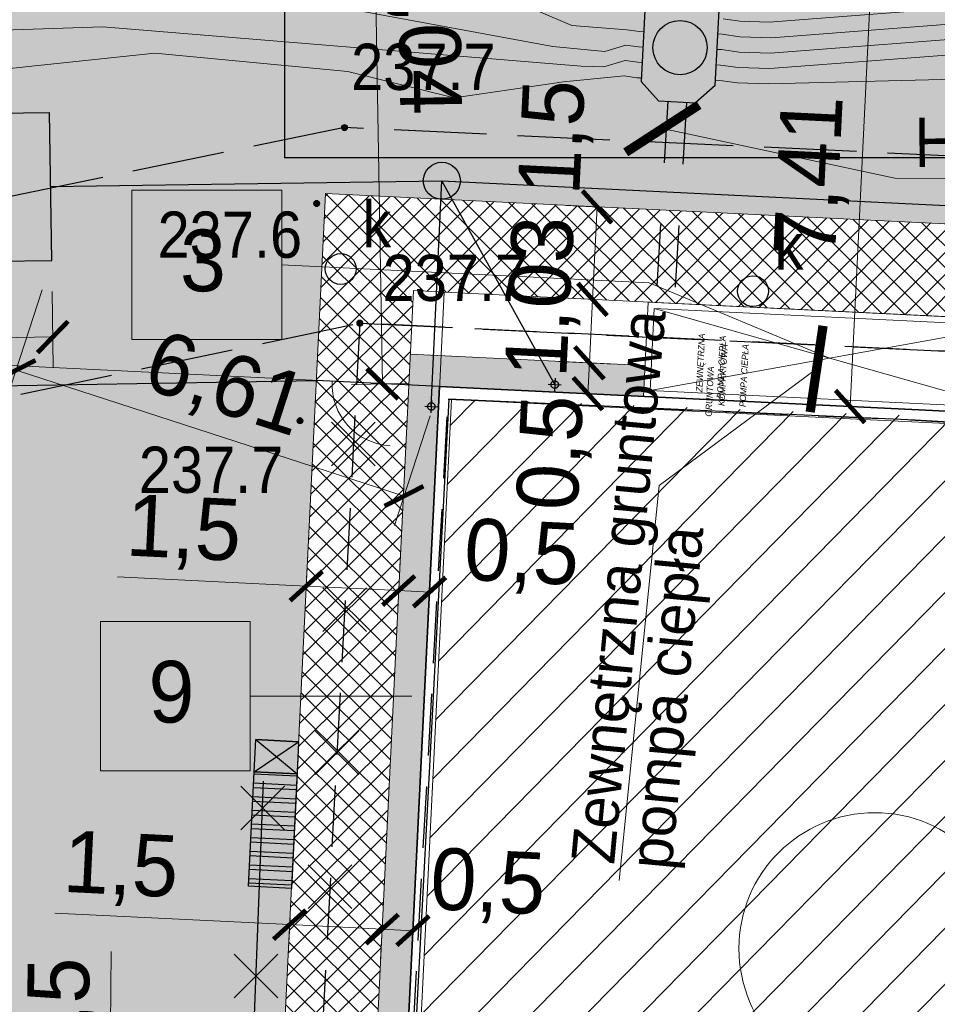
# Model space of a CAD drawing. Extents: x 40810 to 6568062, y -66833 to 5647073.
# Tile 11 of 32: x 6567771 to 6567786, y 5646981 to 5646997. Entities that reach past the tile are written whole.
import ezdxf
from ezdxf.enums import TextEntityAlignment as Align
from ezdxf.lldxf.tags import DXFTag

# ---------------------------------------------------------------- set-up
doc = ezdxf.new("R2010")
doc.units = 0
doc.header["$MEASUREMENT"] = 0
for name, pattern in [('ACAD_ISO10W100', [18, 12, -3, 0, -3]), ('DGN_STYLE_9021', [7.5, 3.75, 3.75]), ('KTCR02_05', [1.5, 1, -0.5]), ('KTJZ01_05', [2, 1.5, -0.5]), ('PRZER1-1', [2, 1, -1]), ('STRICHPUNKTX2', [2, 1, -0.5, 0, -0.5])]:
    doc.linetypes.add(name, pattern=pattern)
doc.layers.get('0').update_dxf_attribs({"linetype": 'CONTINUOUS'})
doc.layers.get('Defpoints').update_dxf_attribs({"linetype": 'CONTINUOUS'})
for name, color, linetype, lineweight in [('_Eko_deszczowka', 94, 'CONTINUOUS', 30), ('_EKO_DŹ_powrót', 5, 'PRZER1-1', 30), ('_EKO_DŹ_poziomy', 3, 'CONTINUOUS', 20), ('_EKO_DŹ_zasilanie', 1, 'PRZER1-1', 30), ('_EKO_DŻ_studnia', 4, 'CONTINUOUS', 30), ('_IS_EKO_opis', 7, 'CONTINUOUS', 15), ('A_izolacja', 5, 'CONTINUOUS', 9), ('l. przekrojowa', 1, 'CONTINUOUS', 30), ('l.przerywana', 104, 'ICAD_ISO03W100', 5), ('l.widokowa', 140, 'CONTINUOUS', 15), ('szraf1', 8, 'CONTINUOUS', 5), ('wymiarowanie', 176, 'CONTINUOUS', 9)]:
    doc.layers.add(name, color=color, linetype=linetype, lineweight=lineweight)
for name, color, linetype in [('B-widok', 7, 'CONTINUOUS'), ('BDOT1', 7, 'CONTINUOUS'), ('EWID_BUD', 7, 'CONTINUOUS'), ('GESUT1', 7, 'CONTINUOUS'), ('P-hatch', 252, 'CONTINUOUS'), ('tabelki opis', 7, 'CONTINUOUS'), ('Z-zielen', 62, 'CONTINUOUS')]:
    doc.layers.add(name, color=color, linetype=linetype)
doc.styles.add('$0$瑳汹1', font='arial.ttf', dxfattribs={"height": 1})
doc.styles.get("Standard").update_dxf_attribs({"font": 'GOTHIC.TTF'})
doc.styles.add('STYLE-GEO_140', font='geo_140.shx', dxfattribs={"bigfont": 'geo_140big.shx'})
tags = doc.linetypes.add('ICAD_ISO03W100', pattern=[30, 12, -18]).pattern_tags.tags
tags[6:7] = [DXFTag(74, 4), DXFTag(75, 0), DXFTag(340, '0'), DXFTag(46, 1.0), DXFTag(50, 0.0), DXFTag(44, 0.0), DXFTag(45, 0.0)]
tags[4:5] = [DXFTag(74, 4), DXFTag(75, 0), DXFTag(340, '0'), DXFTag(46, 1.0), DXFTag(50, 0.0), DXFTag(44, 0.0), DXFTag(45, 0.0)]
doc.dimstyles.new('Skala 1-50', dxfattribs={"dimtxt": 1, "dimasz": 0.5, "dimexe": 0.5, "dimexo": 0.5, "dimgap": 0.2, "dimtad": 1, "dimtxsty": 'Standard', "dimblk": 'ARCHTICK', "dimcen": 0.5, "dimclrd": 256, "dimclre": 256, "dimadec": 0, "dimazin": 0, "dimtfac": 1, "dimtdec": 1, "dimtmove": 1, "dimatfit": 3, "dimldrblk": 'ARCHTICK', "dimfxl": 1, "dimlwd": -1, "dimlwe": -1, "dimarcsym": 0})
pattern_1 = [(45, (0, 0), (-0.1767766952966, 0.1767766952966), []), (135, (0, 0), (-0.1767766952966, -0.1767766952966), [])]
pattern_2 = [(0, (0.04, 0.02), (0, 1), [0, -1]), (0, (0.36, 0.04), (0, 1), [0, -1]), (0, (0.18, 0.26), (0, 1), [0, -1]), (0, (0.4, 0.42), (0, 1), [0, -1]), (0, (0.14, 0.48), (0, 1), [0, -1]), (0, (0.22, 0.72), (0, 1), [0, -1]), (0, (0.08, 0.9), (0, 1), [0, -1]), (0, (0.4, 0.88), (0, 1), [0, -1]), (0, (0.64, 0.92), (0, 1), [0, -1]), (0, (0.76, 0.68), (0, 1), [0, -1]), (0, (0.96, 0.66), (0, 1), [0, -1]), (0, (0.96, 0.3), (0, 1), [0, -1]), (0, (0.78, 0.18), (0, 1), [0, -1]), (0, (0.5, 0.24), (0, 1), [0, -1]), (0, (0.68, 0.42), (0, 1), [0, -1]), (0, (0.5, 0.6), (0, 1), [0, -1]), (0, (0.92, 0.04), (0, 1), [0, -1])]

# ---------------------------------------------------------------- blocks, each defined once
blk = doc.blocks.new('DWG_H0_11')
at = {"layer": 'BDOT1', "linetype": 'Continuous'}
blk.add_hatch(color=7, dxfattribs=at).paths.add_polyline_path([(0.09, 0, 1), (-0.09, 0, 1)], flags=16)
at = {"layer": 'BDOT1', "color": 7, "linetype": 'Continuous'}
blk.add_lwpolyline([(0.09, 0, 1), (-0.09, 0, 1)], format="xyb", close=True, dxfattribs=at)
blk = doc.blocks.new('RTPW01_1')
at = {"layer": 'BDOT1', "color": 7, "linetype": 'Continuous'}
blk.add_circle((0, 0), 0.09, dxfattribs=at)
blk.add_blockref('DWG_H0_11', (0, 0), dxfattribs=at)
blk = doc.blocks.new('SUUS15_1')
at = {"layer": 'GESUT1', "color": 44, "linetype": 'Continuous'}
blk.add_circle((0, 0), 0.5, dxfattribs=at)
blk = doc.blocks.new('_ArchTick')
at = {"color": 0, "linetype": 'ByBlock', "const_width": 0.15}
blk.add_lwpolyline([(-0.5, -0.5), (0.5, 0.5)], dxfattribs=at)
blk = doc.blocks.new('*D204')
at = {"layer": 'Defpoints', "color": 0}
for p in [(6567776.952, 5647002.794), (6567777.881, 5647002.81), (6567778.084, 5646990.774)]:
    blk.add_point(p, dxfattribs=at)
at = {"layer": 'wymiarowanie'}
for p, q in [((6567777.381, 5647002.802), (6567776.452, 5647002.786)), ((6567777.156, 5646990.758), (6567776.952, 5647002.794)), ((6567777.584, 5646990.765), (6567776.656, 5646990.749))]:
    blk.add_line(p, q, dxfattribs=at)
at = {"layer": 'wymiarowanie', "linetype": 'Continuous', "xscale": 0.5, "yscale": 0.5, "zscale": 0.5}
for p, rotation in [((6567776.952, 5647002.794), 90.97030732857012), ((6567777.156, 5646990.758), 270.9703073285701)]:
    blk.add_blockref('_ArchTick', p, dxfattribs=dict(at, rotation=rotation))
at = {"layer": 'wymiarowanie', "color": 0, "linetype": 'Continuous', "insert": (6567777.825, 5646996.789), "char_height": 1, "attachment_point": 5, "rotation": 270.9703}
blk.add_mtext('12,04', dxfattribs=at)
blk = doc.blocks.new('*D234')
at = {"layer": 'Defpoints', "color": 0}
for p in [(6567782.902, 5646997.894), (6567782.54, 5646990.498), (6567784.734, 5646990.39)]:
    blk.add_point(p, dxfattribs=at)
at = {"layer": 'wymiarowanie'}
for p, q in [((6567783.402, 5646997.87), (6567785.595, 5646997.763)), ((6567785.096, 5646997.787), (6567784.734, 5646990.39)), ((6567783.04, 5646990.473), (6567785.233, 5646990.366))]:
    blk.add_line(p, q, dxfattribs=at)
at = {"layer": 'wymiarowanie', "linetype": 'Continuous', "xscale": 0.5, "yscale": 0.5, "zscale": 0.5}
for p, rotation in [((6567785.096, 5646997.787), 87.19807719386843), ((6567784.734, 5646990.39), 267.1980771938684)]:
    blk.add_blockref('_ArchTick', p, dxfattribs=dict(at, rotation=rotation))
at = {"layer": 'wymiarowanie', "color": 0, "linetype": 'Continuous', "insert": (6567784.145, 5646994.126), "char_height": 1, "attachment_point": 5, "rotation": 87.1981}
blk.add_mtext('7,41', dxfattribs=at)
blk = doc.blocks.new('*D254')
at = {"layer": 'Defpoints', "color": 0}
for p in [(6567775.682, 5646982.606), (6567777.18, 5646982.532), (6567777.151, 5646981.921)]:
    blk.add_point(p, dxfattribs=at)
at = {"layer": 'wymiarowanie'}
for p, q in [((6567775.652, 5646981.994), (6567771.845, 5646982.181)), ((6567775.658, 5646982.106), (6567775.628, 5646981.495)), ((6567775.652, 5646981.994), (6567777.151, 5646981.921)), ((6567777.156, 5646982.033), (6567777.126, 5646981.421))]:
    blk.add_line(p, q, dxfattribs=at)
at = {"layer": 'wymiarowanie', "linetype": 'Continuous', "xscale": 0.5, "yscale": 0.5, "zscale": 0.5}
for p, rotation in [((6567775.652, 5646981.994), 177.1980771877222), ((6567777.151, 5646981.921), 357.1980771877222)]:
    blk.add_blockref('_ArchTick', p, dxfattribs=dict(at, rotation=rotation))
at = {"layer": 'wymiarowanie', "color": 0, "linetype": 'Continuous', "insert": (6567772.915, 5646982.888), "char_height": 1, "attachment_point": 5, "rotation": 357.1981}
blk.add_mtext('1,5', dxfattribs=at)
blk = doc.blocks.new('*D255')
at = {"layer": 'Defpoints', "color": 0}
for p in [(6567777.703, 5646982.989), (6567777.18, 5646982.532), (6567777.65, 5646981.896)]:
    blk.add_point(p, dxfattribs=at)
at = {"layer": 'wymiarowanie'}
for p, q in [((6567777.679, 5646982.49), (6567777.626, 5646981.397)), ((6567777.156, 5646982.033), (6567777.126, 5646981.421)), ((6567777.151, 5646981.921), (6567777.65, 5646981.896))]:
    blk.add_line(p, q, dxfattribs=at)
at = {"layer": 'wymiarowanie', "linetype": 'Continuous', "xscale": 0.5, "yscale": 0.5, "zscale": 0.5}
for p, rotation in [((6567777.151, 5646981.921), 177.1980771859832), ((6567777.65, 5646981.896), 357.1980771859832)]:
    blk.add_blockref('_ArchTick', p, dxfattribs=dict(at, rotation=rotation))
at = {"layer": 'wymiarowanie', "color": 0, "linetype": 'Continuous', "insert": (6567778.862, 5646982.609), "char_height": 1, "attachment_point": 5, "rotation": 357.1981}
blk.add_mtext('0,5', dxfattribs=at)
blk = doc.blocks.new('*D262')
at = {"layer": 'Defpoints', "color": 0}
for p in [(6567777.419, 5646987.408), (6567775.902, 5646987.102), (6567777.401, 5646987.029)]:
    blk.add_point(p, dxfattribs=at)
at = {"layer": 'wymiarowanie'}
for p, q in [((6567775.927, 5646987.601), (6567775.945, 5646987.981)), ((6567777.425, 5646987.528), (6567777.444, 5646987.907)), ((6567775.921, 5646987.481), (6567772.863, 5646987.631)), ((6567775.921, 5646987.481), (6567777.419, 5646987.408))]:
    blk.add_line(p, q, dxfattribs=at)
at = {"layer": 'wymiarowanie', "linetype": 'Continuous', "xscale": 0.5, "yscale": 0.5, "zscale": 0.5}
for p, rotation in [((6567775.921, 5646987.481), 177.1980771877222), ((6567777.419, 5646987.408), 357.1980771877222)]:
    blk.add_blockref('_ArchTick', p, dxfattribs=dict(at, rotation=rotation))
at = {"layer": 'wymiarowanie', "color": 0, "linetype": 'Continuous', "insert": (6567773.934, 5646988.338), "char_height": 1, "attachment_point": 5, "rotation": 357.1981}
blk.add_mtext('1,5', dxfattribs=at)
blk = doc.blocks.new('*D263')
at = {"layer": 'Defpoints', "color": 0}
for p in [(6567777.919, 5646987.383), (6567777.401, 5646987.029), (6567777.887, 5646986.737)]:
    blk.add_point(p, dxfattribs=at)
at = {"layer": 'wymiarowanie'}
for p, q in [((6567777.425, 5646987.528), (6567777.444, 5646987.907)), ((6567777.911, 5646987.236), (6567777.943, 5646987.883)), ((6567777.419, 5646987.408), (6567777.919, 5646987.383))]:
    blk.add_line(p, q, dxfattribs=at)
at = {"layer": 'wymiarowanie', "linetype": 'Continuous', "xscale": 0.5, "yscale": 0.5, "zscale": 0.5}
for p, rotation in [((6567777.419, 5646987.408), 177.1980771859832), ((6567777.919, 5646987.383), 357.1980771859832)]:
    blk.add_blockref('_ArchTick', p, dxfattribs=dict(at, rotation=rotation))
at = {"layer": 'wymiarowanie', "color": 0, "linetype": 'Continuous', "insert": (6567779.41, 5646987.947), "char_height": 1, "attachment_point": 5, "rotation": 357.1981}
blk.add_mtext('0,5', dxfattribs=at)
blk = doc.blocks.new('*D264')
at = {"layer": 'Defpoints', "color": 0}
for p in [(6567781.169, 5646993.598), (6567780.559, 5646992.126), (6567781.096, 5646992.1)]:
    blk.add_point(p, dxfattribs=at)
at = {"layer": 'wymiarowanie'}
for p, q in [((6567780.67, 5646993.623), (6567780.133, 5646993.649)), ((6567780.633, 5646993.625), (6567780.559, 5646992.126)), ((6567780.596, 5646992.125), (6567780.06, 5646992.151))]:
    blk.add_line(p, q, dxfattribs=at)
at = {"layer": 'wymiarowanie', "linetype": 'Continuous', "xscale": 0.5, "yscale": 0.5, "zscale": 0.5}
for p, rotation in [((6567780.633, 5646993.625), 87.19807718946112), ((6567780.559, 5646992.126), 267.1980771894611)]:
    blk.add_blockref('_ArchTick', p, dxfattribs=dict(at, rotation=rotation))
at = {"layer": 'wymiarowanie', "color": 0, "linetype": 'Continuous', "insert": (6567779.982, 5646994.75), "char_height": 1, "attachment_point": 5, "rotation": 87.1981}
blk.add_mtext('1,5', dxfattribs=at)
blk = doc.blocks.new('*D265')
at = {"layer": 'Defpoints', "color": 0}
for p in [(6567781.096, 5646992.1), (6567780.509, 5646991.098), (6567781.412, 5646991.053)]:
    blk.add_point(p, dxfattribs=at)
at = {"layer": 'wymiarowanie'}
for p, q in [((6567780.596, 5646992.125), (6567780.06, 5646992.151)), ((6567780.559, 5646992.126), (6567780.509, 5646991.098)), ((6567780.913, 5646991.078), (6567780.009, 5646991.122))]:
    blk.add_line(p, q, dxfattribs=at)
at = {"layer": 'wymiarowanie', "linetype": 'Continuous', "xscale": 0.5, "yscale": 0.5, "zscale": 0.5}
for p, rotation in [((6567780.559, 5646992.126), 87.19807718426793), ((6567780.509, 5646991.098), 267.198077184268)]:
    blk.add_blockref('_ArchTick', p, dxfattribs=dict(at, rotation=rotation))
at = {"layer": 'wymiarowanie', "color": 0, "linetype": 'Continuous', "insert": (6567779.789, 5646992.164), "char_height": 1, "attachment_point": 5, "rotation": 87.1981}
blk.add_mtext('1,03', dxfattribs=at)
blk = doc.blocks.new('*D266')
at = {"layer": 'Defpoints', "color": 0}
for p in [(6567781.412, 5646991.053), (6567780.484, 5646990.598), (6567781.388, 5646990.554)]:
    blk.add_point(p, dxfattribs=at)
at = {"layer": 'wymiarowanie'}
for p, q in [((6567780.913, 5646991.078), (6567780.009, 5646991.122)), ((6567780.509, 5646991.098), (6567780.484, 5646990.598)), ((6567780.888, 5646990.578), (6567779.985, 5646990.623))]:
    blk.add_line(p, q, dxfattribs=at)
at = {"layer": 'wymiarowanie', "linetype": 'Continuous', "xscale": 0.5, "yscale": 0.5, "zscale": 0.5}
for p, rotation in [((6567780.509, 5646991.098), 87.1980771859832), ((6567780.484, 5646990.598), 267.1980771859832)]:
    blk.add_blockref('_ArchTick', p, dxfattribs=dict(at, rotation=rotation))
at = {"layer": 'wymiarowanie', "color": 0, "linetype": 'Continuous', "insert": (6567779.954, 5646989.639), "char_height": 1, "attachment_point": 5, "rotation": 87.1981}
blk.add_mtext('0,5', dxfattribs=at)
blk = doc.blocks.new('*D274')
at = {"layer": 'Defpoints', "color": 0}
for p in [(6567776.627, 5646990.787), (6567769.16, 5646974.441), (6567775.811, 5646974.116)]:
    blk.add_point(p, dxfattribs=at)
at = {"layer": 'wymiarowanie'}
for p, q in [((6567769.976, 5646991.113), (6567769.16, 5646974.441)), ((6567776.128, 5646990.811), (6567769.477, 5646991.137)), ((6567775.312, 5646974.14), (6567768.661, 5646974.466))]:
    blk.add_line(p, q, dxfattribs=at)
at = {"layer": 'wymiarowanie', "linetype": 'Continuous', "xscale": 0.5, "yscale": 0.5, "zscale": 0.5}
for p, rotation in [((6567769.976, 5646991.113), 87.19796357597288), ((6567769.16, 5646974.441), 267.1979635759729)]:
    blk.add_blockref('_ArchTick', p, dxfattribs=dict(at, rotation=rotation))
at = {"layer": 'wymiarowanie', "color": 0, "linetype": 'Continuous', "insert": (6567768.798, 5646982.815), "char_height": 1, "attachment_point": 5, "rotation": 87.198}
blk.add_mtext('16,69', dxfattribs=at)
blk = doc.blocks.new('*D283')
at = {"layer": 'Defpoints', "color": 0}
for p in [(6567772.736, 5646978.969), (6567773.459, 5646978.962), (6567773.446, 5646977.462)]:
    blk.add_point(p, dxfattribs=at)
at = {"layer": 'wymiarowanie'}
for p, q in [((6567772.736, 5646978.969), (6567772.759, 5646981.557)), ((6567772.96, 5646978.967), (6567772.236, 5646978.973)), ((6567772.723, 5646977.469), (6567772.736, 5646978.969)), ((6567772.946, 5646977.467), (6567772.223, 5646977.473))]:
    blk.add_line(p, q, dxfattribs=at)
at = {"layer": 'wymiarowanie', "xscale": 0.5, "yscale": 0.5, "zscale": 0.5}
for p, rotation in [((6567772.736, 5646978.969), 89.49866622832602), ((6567772.723, 5646977.469), 269.498666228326)]:
    blk.add_blockref('_ArchTick', p, dxfattribs=dict(at, rotation=rotation))
at = {"layer": 'wymiarowanie', "color": 0, "linetype": 'Continuous', "insert": (6567771.992, 5646980.53), "char_height": 1, "attachment_point": 5, "rotation": 89.4987}
blk.add_mtext('1,5', dxfattribs=at)
blk = doc.blocks.new('*D291')
at = {"layer": 'Defpoints', "color": 0}
for p in [(6567767.797, 5646992.697), (6567771.796, 5646992.756), (6567771.814, 5646991.517)]:
    blk.add_point(p, dxfattribs=at)
at = {"layer": 'wymiarowanie'}
for p, q in [((6567771.804, 5646992.256), (6567771.822, 5646991.017)), ((6567767.804, 5646992.197), (6567767.822, 5646990.959)), ((6567767.815, 5646991.459), (6567771.814, 5646991.517))]:
    blk.add_line(p, q, dxfattribs=at)
at = {"layer": 'wymiarowanie', "linetype": 'Continuous', "xscale": 0.5, "yscale": 0.5, "zscale": 0.5}
for p, rotation in [((6567767.815, 5646991.459), 180.8347245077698), ((6567771.814, 5646991.517), 0.8347245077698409)]:
    blk.add_blockref('_ArchTick', p, dxfattribs=dict(at, rotation=rotation))
at = {"layer": 'wymiarowanie', "color": 0, "linetype": 'Continuous', "insert": (6567769.804, 5646992.2), "char_height": 1, "attachment_point": 5, "rotation": 0.8347}
blk.add_mtext('4', dxfattribs=at)
blk = doc.blocks.new('*D292')
at = {"layer": 'Defpoints', "color": 0}
for p in [(6567771.796, 5646992.756), (6567778.082, 5646990.716), (6567777.505, 5646988.938)]:
    blk.add_point(p, dxfattribs=at)
at = {"layer": 'wymiarowanie'}
for p, q in [((6567771.642, 5646992.28), (6567771.065, 5646990.502)), ((6567771.219, 5646990.978), (6567777.505, 5646988.938)), ((6567777.927, 5646990.24), (6567777.35, 5646988.462))]:
    blk.add_line(p, q, dxfattribs=at)
at = {"layer": 'wymiarowanie', "linetype": 'Continuous', "xscale": 0.5, "yscale": 0.5, "zscale": 0.5}
for p, rotation in [((6567771.219, 5646990.978), 162.0203953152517), ((6567777.505, 5646988.938), 342.0203953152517)]:
    blk.add_blockref('_ArchTick', p, dxfattribs=dict(at, rotation=rotation))
at = {"layer": 'wymiarowanie', "color": 0, "linetype": 'Continuous', "insert": (6567774.6, 5646990.691), "char_height": 1, "attachment_point": 5, "rotation": 342.0204}
blk.add_mtext('6,61', dxfattribs=at)
blk = doc.blocks.new('*D306')
at = {"layer": 'Defpoints', "color": 0}
for p in [(6567735.332, 5646990.777), (6567796.86, 5646947.89)]:
    blk.add_point(p, dxfattribs=at)
at = {"layer": 'wymiarowanie'}
blk.add_line((6567786.464, 5646955.136), (6567735.332, 5646990.777), dxfattribs=at)
at = {"layer": 'wymiarowanie', "linetype": 'Continuous', "xscale": 0.5, "yscale": 0.5, "zscale": 0.5, "rotation": 145.122668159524}
blk.add_blockref('_ArchTick', (6567735.332, 5646990.777), dxfattribs=at)
at = {"layer": 'wymiarowanie', "color": 0, "linetype": 'Continuous', "insert": (6567785.805, 5646956.464), "char_height": 1, "attachment_point": 5, "rotation": 325.1227}
blk.add_mtext('R75', dxfattribs=at)

msp = doc.modelspace()

# ---------------------------------------------------------------- hatches: boundary and pattern name
at = {"layer": 'P-hatch'}
h = msp.add_hatch(dxfattribs=at)
h.set_pattern_fill('ANSI32', color=256, scale=0.023213, angle=312.1981)
h.set_pattern_definition([(357.19808, (6567899.64954, 5646843.82117), (0.01080835, 0.22084081), []), (357.19808, (6567899.71955, 5646843.74396), (0.01080835, 0.22084081), [])])
h.paths.add_polyline_path([(6567775.772, 5646984.437), (6567775.681, 5646982.582), (6567774.986, 5646982.616), (6567775.076, 5646984.471)])
at = {"layer": 'szraf1', "true_color": 0xc7c8ca}
h = msp.add_hatch(dxfattribs=at)
h.set_pattern_fill('ANSI37', color=9, scale=2, style=0)
h.set_pattern_definition(pattern_1)
h.paths.add_polyline_path([(6567823.29, 5646949.789), (6567823.25, 5646947.076), (6567815.665, 5646947.38, 0.196657), (6567818.004, 5646952.37), (6567818.832, 5646976.873, 0.160815), (6567817.35, 5646983.958), (6567809.203, 5646997.768, 0.265433), (6567799.729, 5647003.178), (6567753.063, 5647002.39, 0.208172), (6567747.98, 5647000.075), (6567747.21, 5647008.79), (6567747.35, 5647008.792, 0.163859), (6567751.584, 5647007.366), (6567799.729, 5647008.178, -0.27448), (6567813.51, 5647000.308), (6567821.657, 5646986.499, -0.142644), (6567823.867, 5646977.829), (6567822.996, 5646952.047, 0.081845)])
at = {"layer": 'szraf1', "linetype": 'Continuous'}
h = msp.add_hatch(dxfattribs=at)
h.set_pattern_fill('ANSI37', color=40, scale=2, style=0)
h.set_pattern_definition(pattern_1)
h.paths.add_polyline_path([(6567813.016, 5646947.486), (6567815.626, 5646947.346, 0.207654), (6567818.004, 5646952.371), (6567818.87, 5646977.998, 0.142644), (6567817.35, 5646983.958), (6567812.57, 5646992.062), (6567801.529, 5646992.602, -0.395059), (6567800.578, 5646993.584), (6567800.416, 5647003.157), (6567796.416, 5647003.124), (6567796.572, 5646993.912, -0.419182), (6567795.572, 5646992.895), (6567776.232, 5646993.84), (6567775.17, 5646972.145), (6567787.446, 5646971.544), (6567787.305, 5646968.647), (6567797.093, 5646968.168), (6567797.235, 5646971.065), (6567815.626, 5646970.165, -0.399962), (6567817.053, 5646968.667), (6567816.505, 5646952.421, -0.299344)])
h.paths.add_polyline_path([(6567795.834, 5646973.136), (6567797.332, 5646973.062), (6567797.308, 5646972.563), (6567815.631, 5646971.666, 0.418657), (6567817.204, 5646973.114), (6567817.371, 5646978.049, 0.142644), (6567816.058, 5646983.196), (6567812.161, 5646989.802, 0.297098), (6567811.15, 5646990.629), (6567801.519, 5646991.101, 0.414214), (6567800.471, 5646990.151), (6567800.448, 5646989.679), (6567794.595, 5646989.966), (6567794.667, 5646991.436), (6567781.462, 5646992.082), (6567777.657, 5646992.268), (6567776.742, 5646973.57), (6567787.52, 5646973.042), (6567787.537, 5646973.529), (6567789.042, 5646973.456), (6567788.876, 5646970.072), (6567795.668, 5646969.74)], flags=16)
h = msp.add_hatch(dxfattribs=at)
h.set_pattern_fill('GRAVL1', color=256, style=0)
h.set_pattern_definition([(228.0128, (0.72, 1), (-7.99999823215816, -9.00000134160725), [0.134536, -13.319088]), (184.9697, (0.63, 0.9), (12.00000105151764, 0.99999130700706), [0.230868, -22.855925]), (132.5104, (0.4, 0.88), (9.9999907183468, -11.0000086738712), [0.162788, -16.116032]), (267.2737, (0.01, 0.63), (0.9999960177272, 20.00000029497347), [0.210238, -20.813558]), (292.8337, (0, 0.42), (-5.00000990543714, 11.99999641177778), [0.206155, -20.409373]), (357.2737, (0.08, 0.23), (-20.00000029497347, 0.9999960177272), [0.210238, -20.813558]), (37.6942, (0.29, 0.22), (-13.00000734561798, -9.99999040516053), [0.278029, -27.524849]), (72.2553, (0.51, 0.39), (7.00001076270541, 21.99999623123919), [0.262488, -25.986321]), (121.4296, (0.59, 0.64), (-8.00000823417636, 12.99999503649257), [0.21095, -20.884073]), (175.2364, (0.48, 0.82), (11.0000009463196, -0.9999915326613), [0.240832, -11.800763]), (222.3974, (0.24, 0.84), (-12.00000735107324, -10.99999208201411), [0.311448, -30.833375]), (138.8141, (1, 0.62), (-7.0000029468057, 5.9999973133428), [0.106301, -10.523844]), (171.4692, (0.92, 0.69), (12.99999828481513, -2.0000079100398), [0.202237, -20.021511]), (225, (0.72, 0.72), (-2e-16, -1.00000030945), [0.141421, -1.272792]), (203.1986, (0.65, 0.84), (4.999999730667, 2.0000013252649), [0.076158, -7.539615]), (291.8014, (0.58, 0.81), (-0.9999999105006, 3.0000002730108), [0.107703, -5.277462]), (30.9638, (0.62, 0.71), (2.999998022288, 2.0000024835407), [0.174929, -5.656023]), (161.5651, (0.77, 0.8), (2.000000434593, -0.999998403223), [0.126491, -3.035787]), (16.3895, (0, 0.81), (10.00000219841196, 2.99999270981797), [0.1772, -17.542845]), (70.3462, (0.17, 0.86), (-3.99999524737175, -11.0000021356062), [0.148661, -14.717408]), (293.1986, (0.77, 1), (-2.0000013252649, 4.999999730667), [0.152315, -7.463458]), (343.6105, (0.83, 0.86), (-10.00000219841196, 2.99999270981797), [0.1772, -17.542845]), (339.444, (0, 0.19), (-5.0000018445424, 1.9999959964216), [0.17088, -8.373124]), (294.7751, (0.16, 0.13), (-4.99999218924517, 11.0000034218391), [0.143178, -14.174643]), (66.8014, (0.78, 0), (2.0000013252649, 4.999999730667), [0.152315, -7.463458]), (17.354, (0.84, 0.14), (-13.00000201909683, -3.9999945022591), [0.167631, -16.595424]), (69.444, (0.29, 0), (-1.9999959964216, -5.0000018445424), [0.08544, -8.458564]), (101.3099, (0.72, 0), (-0.9999976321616, 4.000000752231), [0.05099, -5.048029]), (165.9638, (0.71, 0.05), (3.00000054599, -0.999998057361), [0.206155, -3.91695]), (186.009, (0.51, 0.1), (9.99999975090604, 0.99999931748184), [0.19105, -18.913923]), (303.6901, (0.62, 0.62), (-1.000001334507, 1.999999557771), [0.144222, -3.461329]), (353.1572, (0.7, 0.5), (16.99999936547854, -2.00000799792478), [0.251794, -24.927563]), (60.9454, (0.95, 0.47), (-4.0000000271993, -7.0000003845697), [0.102956, -10.192674]), (90, (1, 0.56), (-1, 1), [0.06, -0.94]), (120.2564, (0.49, 0.13), (3.9999948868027, -7.00000245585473), [0.138924, -13.75352]), (48.0128, (0.42, 0.25), (7.99999823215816, 9.00000134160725), [0.269072, -13.184552]), (0, (0.6, 0.45), (1, 1), [0.26, -0.74]), (325.3048, (0.86, 0.45), (-9.9999942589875, 7.00000860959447), [0.158114, -15.653274]), (254.0546, (0.99, 0.36), (-0.9999998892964, -4.0000001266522), [0.145602, -7.134508]), (207.646, (0.95, 0.22), (-18.99999580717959, -10.00000771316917), [0.237065, -23.469474]), (175.4261, (0.74, 0.11), (-13.00000055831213, 0.99999480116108), [0.250799, -24.829074])])
h.paths.add_polyline_path([(6567776.742, 5646973.57), (6567777.607, 5646991.24), (6567781.412, 5646991.053), (6567781.388, 5646990.554), (6567778.082, 5646990.716), (6567777.266, 5646974.045), (6567787.544, 5646973.542), (6567787.52, 5646973.042)])
at = {"layer": 'wymiarowanie', "linetype": 'Continuous', "true_color": 0xffffff}
for points in [[(6567773.095, 5646991.475), (6567775.523, 5646991.475), (6567775.523, 5646993.894), (6567773.095, 5646993.894)], [(6567772.586, 5646984.486), (6567775.013, 5646984.486), (6567775.013, 5646986.905), (6567772.586, 5646986.905)]]:
    msp.add_hatch(color=7, dxfattribs=at).paths.add_polyline_path(points)
at = {"layer": 'wymiarowanie'}
h = msp.add_hatch(dxfattribs=at)
h.set_pattern_fill('ANSI31', color=256, scale=0.2, angle=0.5385, style=0)
h.set_pattern_definition([(45.5385, (6567928.101, 5646924.28844), (-0.4532128, 0.444773), [])])
h.paths.add_polyline_path([(6567788.543, 5646990.137), (6567778.272, 5646990.514), (6567777.475, 5646974.235), (6567807.453, 5646973.087), (6567808.262, 5646989.27), (6567800.654, 5646989.6), (6567800.372, 5646984.209), (6567788.346, 5646984.761)])
at = {"layer": 'Z-zielen', "linetype": 'Continuous'}
h = msp.add_hatch(dxfattribs=at)
h.set_pattern_fill('STIPPLE', color=256, style=0)
h.set_pattern_definition(pattern_2)
h.paths.add_polyline_path([(6567834.6, 5646957.495), (6567823.191, 5646957.827), (6567823.445, 5646965.336), (6567828.442, 5646965.168), (6567828.864, 5646977.66), (6567823.867, 5646977.829, 0.142655), (6567821.657, 5646986.499), (6567813.237, 5647000.769, 0.26076), (6567799.458, 5647008.176), (6567751.703, 5647007.367), (6567753.913, 5647007.405), (6567751.011, 5647008.834), (6567829.898, 5647009.741)])
h.paths.add_polyline_path([(6567821.79, 5646988.53), (6567828.8, 5646988.46), (6567828.94, 5647000.44), (6567821.94, 5647000.52)], flags=16)
h.paths.add_polyline_path([(6567821.94, 5647003.02), (6567820.471, 5647003.038), (6567820.304, 5646991.747), (6567818.548, 5646991.769), (6567820.448, 5646988.547), (6567821.79, 5646988.53)], flags=16)
h.paths.add_polyline_path([(6567829.53, 5646985.826, 1), (6567825.131, 5646985.826, 1)], flags=16)
h.paths.add_polyline_path([(6567821.94, 5647003.02), (6567825.04, 5647003.02), (6567825.04, 5647000.52), (6567821.94, 5647000.52)], flags=16)
edge = h.paths.add_edge_path()
edge.add_arc((6567747.432, 5647001.681), 7.112, 279.1409, 5.919, ccw=False)
edge.add_line((6567748.561, 5646994.662), (6567748.006, 5647000.103))
edge.add_arc((6567753.178, 5646995.4), 6.991, 91.0011, 137.7188, ccw=False)
edge.add_line((6567753.056, 5647002.39), (6567754.503, 5647002.414))
h = msp.add_hatch(dxfattribs=at)
h.set_pattern_fill('STIPPLE', color=256, style=0)
h.set_pattern_definition(pattern_2)
h.paths.add_polyline_path([(6567747.986, 5647000), (6567748.781, 5646991.01), (6567776.084, 5646990.814), (6567776.232, 5646993.84), (6567795.523, 5646992.896, 0.450494), (6567796.571, 5646993.97), (6567796.5, 5646998.125), (6567782.902, 5646997.894), (6567782.843, 5647001.405), (6567772.844, 5647001.236), (6567772.819, 5647002.724), (6567753.063, 5647002.39, 0.214723)])
h = msp.add_hatch(dxfattribs=at)
h.set_pattern_fill('STIPPLE', color=256, style=0)
h.set_pattern_definition(pattern_2)
h.paths.add_polyline_path([(6567775.17, 5646972.145), (6567787.446, 5646971.544), (6567787.305, 5646968.647), (6567791.261, 5646968.454), (6567790.19, 5646952.48), (6567787.87, 5646952.48), (6567787.85, 5646951.258), (6567790.19, 5646951.22), (6567790.127, 5646950.807), (6567787.566, 5646950.859), (6567787.53, 5646949.942), (6567790.37, 5646949.88), (6567790.309, 5646948.376), (6567752.41, 5646949.92), (6567748.781, 5646991.01), (6567776.084, 5646990.814)])
h.paths.add_polyline_path([(6567769.49, 5646963.57), (6567769.69, 5646959.99), (6567765.56, 5646959.52), (6567765.45, 5646960.15), (6567761.58, 5646959.68), (6567760.64, 5646970.96), (6567765.29, 5646971.57), (6567766.05, 5646963.23)], flags=16)
h.paths.add_polyline_path([(6567790.48, 5646963.51), (6567784.64, 5646963.65), (6567784.66, 5646963.02), (6567781.15, 5646963.05), (6567781.14, 5646963.89), (6567777.12, 5646964.03), (6567777.02, 5646958.94), (6567780.99, 5646958.95), (6567781.01, 5646959.47), (6567784.58, 5646959.46), (6567784.6, 5646958.92), (6567788.13, 5646958.93), (6567790.42, 5646961)], flags=16)
h.paths.add_polyline_path([(6567759.25, 5646984.11), (6567759.54, 5646978.75), (6567766.72, 5646979.09), (6567766.46, 5646984.4)], flags=16)
h.paths.add_polyline_path([(6567774.68, 5646960.16), (6567767.82, 5646959.54), (6567767.72, 5646956.71), (6567774.51, 5646956.86)], flags=16)

# ---------------------------------------------------------------- linework, layer by layer
at = {"lineweight": 5}
msp.add_circle((6567785.134, 5646981.606), 2.202, dxfattribs=at)
at = {"layer": '_Eko_deszczowka', "linetype": 'Continuous'}
for p, q in [((6567767.762, 5646995.097), (6567771.761, 5646995.155)), ((6567771.796, 5646992.756), (6567771.761, 5646995.155)), ((6567771.779, 5646993.955), (6567778.118, 5646994.048)), ((6567777.947, 5646990.391), (6567778.118, 5646994.048)), ((6567779.947, 5646990.745), (6567778.118, 5646994.048)), ((6567778.118, 5646994.048), (6567788.706, 5646993.53)), ((6567767.797, 5646992.697), (6567771.796, 5646992.756))]:
    msp.add_line(p, q, dxfattribs=at)
at = {"layer": '_Eko_deszczowka', "linetype": 'STRICHPUNKTX2', "ltscale": 5}
for p, q in [((6567779.952, 5646990.85), (6567779.942, 5646990.64)), ((6567779.842, 5646990.75), (6567780.051, 5646990.74)), ((6567777.952, 5646990.495), (6567777.942, 5646990.286)), ((6567777.842, 5646990.396), (6567778.051, 5646990.385))]:
    msp.add_line(p, q, dxfattribs=at)
at = {"layer": '_Eko_deszczowka', "linetype": 'Continuous'}
msp.add_circle((6567778.118, 5646994.048), 0.3, dxfattribs=at)
at = {"layer": '_Eko_deszczowka', "linetype": 'STRICHPUNKTX2', "ltscale": 5}
for centre in [(6567779.947, 5646990.745), (6567777.947, 5646990.391)]:
    msp.add_circle(centre, 0.06, dxfattribs=at)
at = {"layer": '_EKO_DŹ_powrót'}
msp.add_line((6567782.08, 5646995.318), (6567781.869, 5646991.779), dxfattribs=at)
at = {"layer": '_EKO_DŹ_poziomy'}
for p, q in [((6567781.391, 5646996.464), (6567781.319, 5646996.468)), ((6567782.662, 5646996.423), (6567782.59, 5646996.427)), ((6567781.306, 5646996.218), (6567781.377, 5646996.214)), ((6567782.648, 5646996.173), (6567782.577, 5646996.177)), ((6567781.364, 5646995.965), (6567781.292, 5646995.969)), ((6567782.635, 5646995.924), (6567782.563, 5646995.927)), ((6567781.279, 5646995.719), (6567781.35, 5646995.715)), ((6567782.621, 5646995.674), (6567782.55, 5646995.678))]:
    msp.add_line(p, q, dxfattribs=at)
for points in [[(6567772.515, 5646999.719), (6567772.515, 5646999.719), (6567772.515, 5646999.719), (6567775.548, 5646997.035), (6567779.918, 5646996.226), (6567780.757, 5646996.142), (6567781.101, 5646996.247), (6567781.306, 5646996.218)], [(6567778.513, 5646999.821), (6567778.513, 5646999.821), (6567778.513, 5646999.821), (6567778.748, 5646998.235), (6567779.669, 5646996.803), (6567780.225, 5646996.567), (6567781.114, 5646996.497), (6567781.319, 5646996.468)], [(6567818.726, 5646982.299), (6567818.716, 5646987.838), (6567815.452, 5646991.742), (6567798.378, 5646996.533), (6567787.218, 5646996.909), (6567783.424, 5646996.619), (6567782.945, 5646996.634), (6567782.675, 5646996.673)], [(6567766.171, 5646996.328), (6567766.171, 5646996.328), (6567766.171, 5646996.328), (6567772.625, 5646996.542), (6567780.376, 5646995.906), (6567780.744, 5646995.893), (6567781.087, 5646995.998), (6567781.292, 5646995.969)], [(6567818.755, 5646976.346), (6567816.332, 5646986.309), (6567815.382, 5646990.823), (6567798.366, 5646996.282), (6567787.254, 5646996.655), (6567783.459, 5646996.366), (6567782.948, 5646996.382), (6567782.662, 5646996.423)], [(6567812.726, 5646988.299), (6567811.986, 5646990.268), (6567809.54, 5646992.252), (6567798.353, 5646996.032), (6567787.24, 5646996.406), (6567783.446, 5646996.116), (6567782.935, 5646996.132), (6567782.648, 5646996.173)], [(6567760.171, 5646996.328), (6567766.713, 5646995.402), (6567773.469, 5646996.115), (6567776.595, 5646995.819), (6567778.317, 5646995.393), (6567780.088, 5646995.649), (6567781.074, 5646995.748), (6567781.279, 5646995.719)], [(6567812.726, 5646982.299), (6567810.263, 5646990.012), (6567808.641, 5646991.325), (6567798.34, 5646995.783), (6567787.227, 5646996.156), (6567783.432, 5646995.866), (6567782.921, 5646995.883), (6567782.635, 5646995.924)], [(6567812.726, 5646976.299), (6567809.654, 5646986.303), (6567808.894, 5646990.088), (6567798.53, 5646995.348), (6567788.373, 5646995.744), (6567783.419, 5646995.617), (6567782.908, 5646995.633), (6567782.621, 5646995.674)]]:
    msp.add_lwpolyline(points, dxfattribs=at)
at = {"layer": '_EKO_DŹ_zasilanie'}
msp.add_line((6567781.78, 5646995.336), (6567781.569, 5646991.793), dxfattribs=at)
at = {"layer": '_EKO_DŻ_studnia'}
for p, q in [((6567781.489, 5646998.295), (6567781.347, 5646995.659)), ((6567782.545, 5646995.594), (6567782.688, 5646998.23)), ((6567781.347, 5646995.659), (6567781.631, 5646995.343)), ((6567782.545, 5646995.594), (6567782.23, 5646995.311)), ((6567781.631, 5646995.343), (6567782.23, 5646995.311))]:
    msp.add_line(p, q, dxfattribs=at)
msp.add_circle((6567781.978, 5646996.206), 0.44, dxfattribs=at)
at = {"layer": 'A_izolacja', "lineweight": 35}
msp.add_lwpolyline([(6567800.448, 5646989.679), (6567808.4, 5646989.29), (6567807.581, 5646972.561), (6567777.266, 5646974.045), (6567778.082, 5646990.716), (6567788.839, 5646990.189), (6567788.578, 5646984.869), (6567800.184, 5646984.284)], close=True, dxfattribs=at)
at = {"layer": 'B-widok'}
for points in [[(6567775.102, 5646984.992), (6567775.797, 5646984.958), (6567775.772, 5646984.437), (6567775.076, 5646984.471), (6567775.797, 5646984.958), (6567775.102, 5646984.992), (6567775.772, 5646984.437), (6567775.076, 5646984.471), (6567775.102, 5646984.992)], [(6567775.772, 5646984.437), (6567775.681, 5646982.582), (6567774.986, 5646982.616), (6567775.076, 5646984.471), (6567775.772, 5646984.437)]]:
    msp.add_lwpolyline(points, dxfattribs=at)
at = {"layer": 'BDOT1', "color": 7, "linetype": 'KTJZ01_05'}
msp.add_lwpolyline([(6567748.58, 5646987.49), (6567748.8, 5646984.74), (6567767.38, 5646989.77), (6567776.79, 5646991.74), (6567800.63, 5646990.6), (6567800.82, 5646993.77), (6567776.54, 5646994.91), (6567766.35, 5646992.81)], close=True, dxfattribs=at)
at = {"layer": 'BDOT1', "color": 7, "linetype": 'KTCR02_05'}
msp.add_lwpolyline([(6567775.7, 5646971.27), (6567791.38, 5646970.24), (6567793.12, 5646970.12), (6567796.16, 5646969.94), (6567807.07, 5646969.08), (6567807.34, 5646972.81), (6567795.3, 5646973.39), (6567795.25, 5646971.9), (6567793.77, 5646971.97), (6567790.9, 5646972.11), (6567789.37, 5646972.19), (6567789.46, 5646973.67), (6567777.32, 5646974.25), (6567778.22, 5646990.51), (6567785.79, 5646990.17), (6567788.64, 5646989.99), (6567790.019, 5646989.932), (6567800.63, 5646989.45), (6567800.63, 5646990.6), (6567776.79, 5646991.74)], close=True, dxfattribs=at)
at = {"layer": 'BDOT1', "color": 7, "linetype": 'DGN_STYLE_9021'}
msp.add_lwpolyline([(6567774.73, 5646971.38), (6567775.23, 5646984.32)], dxfattribs=at)
at = {"layer": 'EWID_BUD', "color": 7, "linetype": 'Continuous'}
msp.add_lwpolyline([(6567777.37, 5646974.21), (6567807.41, 5646972.83), (6567808.19, 5646989.1), (6567800.63, 5646989.47), (6567800.36, 5646984.07), (6567792.27, 5646984.47), (6567789.72, 5646984.59), (6567788.37, 5646984.66), (6567788.63, 5646990), (6567785.79, 5646990.17), (6567778.23, 5646990.51)], close=True, dxfattribs=at)
at = {"layer": 'GESUT1', "color": 1, "linetype": 'Continuous'}
for p in [(6567775.566, 5647000.971), (6567795.049, 5646994.419)]:
    msp.add_line(p, (6567775.566, 5646994.419), dxfattribs=at)
at = {"layer": 'l. przekrojowa', "color": 7, "linetype": 'Continuous'}
for p in [(6567750.628, 5646990.382), (6567778.082, 5646990.716)]:
    msp.add_line(p, (6567776.084, 5646990.814), dxfattribs=at)
at = {"layer": 'l.przerywana', "color": 7}
msp.add_lwpolyline([(6567800.638, 5646989.47), (6567808.19, 5646989.1), (6567807.391, 5646972.77), (6567777.475, 5646974.235), (6567778.272, 5646990.506), (6567788.629, 5646989.999), (6567788.369, 5646984.679), (6567800.374, 5646984.074), (6567800.638, 5646989.47)], dxfattribs=at)
at = {"layer": 'l.widokowa', "color": 5}
for p, q in [((6567795.523, 5646992.896), (6567776.232, 5646993.84)), ((6567778.084, 5646990.774), (6567778.156, 5646992.244)), ((6567794.667, 5646991.436), (6567778.156, 5646992.244))]:
    msp.add_line(p, q, dxfattribs=at)
at = {"layer": 'l.widokowa', "color": 5, "linetype": 'Continuous'}
for p, q in [((6567778.156, 5646992.244), (6567777.657, 5646992.268)), ((6567781.412, 5646991.053), (6567777.607, 5646991.24))]:
    msp.add_line(p, q, dxfattribs=at)
at = {"layer": 'l.widokowa', "color": 5, "linetype": 'ICAD_ISO03W100'}
for p, q in [((6567781.557, 5646991.977), (6567787.246, 5646990.367)), ((6567781.492, 5646990.649), (6567787.311, 5646991.696))]:
    msp.add_line(p, q, dxfattribs=at)
at = {"layer": 'l.widokowa', "color": 5}
for points in [[(6567787.446, 5646971.544), (6567775.17, 5646972.145), (6567776.232, 5646993.84)], [(6567787.52, 5646973.042), (6567776.742, 5646973.57), (6567777.657, 5646992.268)], [(6567781.388, 5646990.554), (6567787.341, 5646990.263), (6567787.415, 5646991.791), (6567781.462, 5646992.082), (6567781.388, 5646990.554), (6567787.341, 5646990.263)]]:
    msp.add_lwpolyline(points, dxfattribs=at)
msp.add_lwpolyline([(6567787.246, 5646990.367), (6567787.311, 5646991.696), (6567781.557, 5646991.977), (6567781.492, 5646990.649)], close=True, dxfattribs=at)
at = {"layer": 'l.widokowa', "color": 7, "linetype": 'Continuous'}
msp.add_arc((6567777.338, 5646990.752), 1, 177.1981, 266.6114, dxfattribs=at)
at = {"layer": 'wymiarowanie', "color": 7, "linetype": 'Continuous'}
for p, q in [((6567775.523, 5646992.684), (6567781.478, 5646992.393)), ((6567781.478, 5646992.393), (6567784.401, 5646991.172)), ((6567781.186, 5646990.564), (6567777.582, 5646990.74)), ((6567775.013, 5646985.695), (6567777.631, 5646985.695))]:
    msp.add_line(p, q, dxfattribs=at)
at = {"layer": 'wymiarowanie', "color": 1, "linetype": 'Continuous'}
for p, q in [((6567776.332, 5646990.137), (6567777.039, 5646989.43)), ((6567776.332, 5646989.43), (6567777.039, 5646990.137)), ((6567776.189, 5646987.451), (6567776.896, 5646986.744)), ((6567776.189, 5646986.744), (6567776.896, 5646987.451)), ((6567776.066, 5646985.135), (6567776.773, 5646984.428)), ((6567776.066, 5646984.428), (6567776.773, 5646985.135)), ((6567774.86, 5646984.239), (6567775.567, 5646983.532)), ((6567774.86, 5646983.532), (6567775.567, 5646984.239)), ((6567775.95, 5646982.963), (6567776.657, 5646982.256)), ((6567775.95, 5646982.256), (6567776.657, 5646982.963)), ((6567774.754, 5646981.517), (6567775.462, 5646980.81)), ((6567774.754, 5646980.81), (6567775.462, 5646981.517))]:
    msp.add_line(p, q, dxfattribs=at)
at = {"layer": 'wymiarowanie', "color": 7, "linetype": 'Continuous'}
for points in [[(6567773.095, 5646991.475), (6567775.523, 5646991.475), (6567775.523, 5646993.894), (6567773.095, 5646993.894)], [(6567772.586, 5646984.486), (6567775.013, 5646984.486), (6567775.013, 5646986.905), (6567772.586, 5646986.905)]]:
    msp.add_lwpolyline(points, close=True, dxfattribs=at)
at = {"layer": 'wymiarowanie'}
msp.add_lwpolyline([(6567787.544, 5646973.542), (6567777.266, 5646974.045), (6567778.084, 5646990.774)], dxfattribs=at)
at = {"layer": 'wymiarowanie', "color": 1, "linetype": 'ACAD_ISO10W100', "ltscale": 0.3}
msp.add_arc((6567796.86, 5646947.89), 75, 29.26094, 153.76929, dxfattribs=at)

# ---------------------------------------------------------------- block references
at = {"layer": 'BDOT1', "color": 7, "linetype": 'Continuous', "xscale": 0.5, "yscale": 0.5, "zscale": 0.5}
for p in [(6567776.54, 5646994.91), (6567776.09, 5646993.68), (6567776.79, 5646991.74), (6567775.82, 5646990.16)]:
    msp.add_blockref('RTPW01_1', p, dxfattribs=at)
at = {"layer": 'GESUT1', "color": 44, "linetype": 'Continuous', "xscale": 0.5, "yscale": 0.5, "zscale": 0.5}
for p in [(6567776.48, 5646992.62), (6567783.16, 5646992.26)]:
    msp.add_blockref('SUUS15_1', p, dxfattribs=at)

# ---------------------------------------------------------------- texts
at = {"insert": (6567782.216, 5646990.237), "char_height": 0.1024, "width": 1.64736, "attachment_point": 1, "rotation": 87.2031}
msp.add_mtext('\\pi0.38505;{\\fCentury Gothic|b0|i1|c238|p34;ZEWNĘTRZNA }\\pi0.38966;{\\fCentury Gothic|b0|i1|c238|p34;GRUNTOWA }\\P\\pi0.30354;{\\fCentury Gothic|b0|i1|c238|p34;POMPA CIEPŁA}', dxfattribs=at)
at = {"layer": '_IS_EKO_opis', "attachment_point": 1, "line_spacing_factor": 0.8, "style": '$0$瑳汹1'}
for s, insert, char_height, width, rotation in [('\\fArial Narrow|b0|i0|c0|p34;HDPE100 RC 90x5,4', (6567785.779, 5646995.069), 0.8, 14.39501, 0.478), ('\\fCentury Gothic|b0|i0|c238|p34;Zewnętrzna gruntowa\\Ppompa ciepła', (6567780.212, 5646983.022), 0.7, 9.70135, 84.6567)]:
    msp.add_mtext(s, dxfattribs=dict(at, insert=insert, char_height=char_height, width=width, rotation=rotation))
at = {"layer": 'BDOT1', "color": 7, "linetype": 'Continuous', "style": 'STYLE-GEO_140', "width": 0.93328}
for s, p in [('237.7', (6567777.819, 5646995.895)), ('237.6', (6567774.683, 5646993.175)), ('237.7', (6567778.329, 5646992.475)), ('237.7', (6567774.379, 5646989.365))]:
    msp.add_text(s, height=0.75, dxfattribs=at).set_placement(p, align=Align.MIDDLE_CENTER)
at = {"layer": 'GESUT1', "color": 44, "linetype": 'Continuous', "style": 'STYLE-GEO_140', "width": 0.93328}
for p in [(6567777.063, 5646993.345), (6567783.743, 5646992.985)]:
    msp.add_text('k', height=0.75, dxfattribs=at).set_placement(p, align=Align.MIDDLE_CENTER)
at = {"layer": 'tabelki opis', "color": 7, "insert": (6567782.427, 5646990.41), "char_height": 0.1024, "width": 1.64736, "attachment_point": 1, "rotation": 87.1981}
msp.add_mtext('\\pi40.80896;{\\fCentury Gothic|b0|i1|c238|p34;KOTŁOWNIA }\\pi40.80896;{\\fCentury Gothic|b0|i1|c238|p34;KOMPAKTOWA}\\P\\pi25.80736;{\\fCentury Gothic|b0|i1|c238|p34;- POMPA CIEPŁA}', dxfattribs=at)
at = {"layer": 'wymiarowanie', "color": 7, "linetype": 'Continuous', "char_height": 1, "width": 2.94249, "attachment_point": 1}
for s, insert in [('3', (6567773.875, 5646993.257)), ('9', (6567773.365, 5646986.268))]:
    msp.add_mtext(s, dxfattribs=dict(at, insert=insert))

# ---------------------------------------------------------------- dimensions: what is measured, and where the dimension line sits
at = {"layer": 'wymiarowanie', "linetype": 'Continuous'}
for p1, p2, distance, picture, middle in [((6567778.084, 5646990.774), (6567777.881, 5647002.81), 0.928, '*D204', (6567777.825, 5646996.789)), ((6567782.9022, 5646997.8944), (6567782.5402, 5646990.4976), 2.1965, '*D234', (6567784.145, 5646994.1263)), ((6567767.797, 5646992.697), (6567771.796, 5646992.756), -1.239, '*D291', (6567769.804, 5646992.2)), ((6567771.796, 5646992.756), (6567778.082, 5646990.716), -1.869, '*D292', (6567774.6, 5646990.691)), ((6567776.627, 5646990.787), (6567775.811, 5646974.116), -6.659, '*D274', (6567768.798, 5646982.815))]:
    dim = msp.add_aligned_dim(p1=p1, p2=p2, distance=distance, dimstyle='Skala 1-50', dxfattribs=at)
    dim.commit()
    dim.dimension.update_dxf_attribs({"geometry": picture, "text_midpoint": middle})
for base, p1, p2, angle, picture, middle, dimtype in [((6567780.559, 5646992.126), (6567781.169, 5646993.598), (6567781.096, 5646992.1), 267.1981, '*D264', (6567780.739, 5646994.713), 161), ((6567780.509, 5646991.098), (6567781.096, 5646992.1), (6567781.412, 5646991.053), 267.1981, '*D265', (6567780.559, 5646992.126), 160), ((6567780.484, 5646990.598), (6567781.412, 5646991.053), (6567781.388, 5646990.554), 267.1981, '*D266', (6567780.724, 5646989.601), 160), ((6567777.419, 5646987.408), (6567775.902, 5646987.102), (6567777.401, 5646987.029), 357.1981, '*D262', (6567773.893, 5646987.516), 161), ((6567777.919, 5646987.383), (6567777.401, 5646987.029), (6567777.887, 5646986.737), 357.1981, '*D263', (6567779.372, 5646987.177), 160), ((6567777.151, 5646981.921), (6567775.682, 5646982.606), (6567777.18, 5646982.532), 357.1981, '*D254', (6567772.88, 5646982.156), 161), ((6567777.65, 5646981.896), (6567777.18, 5646982.532), (6567777.703, 5646982.989), 357.1981, '*D255', (6567778.825, 5646981.839), 160), ((6567772.736, 5646978.969), (6567773.446, 5646977.462), (6567773.459, 5646978.962), 89.4987, '*D283', (6567772.543, 5646980.526), 161)]:
    dim = msp.add_linear_dim(base=base, p1=p1, p2=p2, angle=angle, dimstyle='Skala 1-50', dxfattribs=at)
    dim.commit()
    dim.dimension.update_dxf_attribs({"geometry": picture, "text_midpoint": middle, "dimtype": dimtype})
at = {"layer": 'wymiarowanie', "color": 1, "linetype": 'Continuous'}
dim = msp.add_radius_dim(center=(6567796.86, 5646947.89), mpoint=(6567735.332, 5646990.777), dimstyle='Skala 1-50', dxfattribs=at)
dim.commit()
dim.dimension.update_dxf_attribs({"geometry": '*D306', "text_midpoint": (6567781.4, 5646950.145), "dimtype": 164})

# ---------------------------------------------------------------- leaders
at = {"layer": '_IS_EKO_opis'}
for points in [[(6567781.691, 5646994.893), (6567785.46, 5646994.088), (6567795.075, 5646994.08)], [(6567784.191, 5646990.999), (6567781.642, 5646989.111), (6567780.993, 5646982.71)]]:
    msp.add_leader(points, dimstyle='Skala 1-50', override={"dimasz": 1, "dimfxl": 1, "dimfxlon": 0}, dxfattribs=at)

doc.saveas('drawing.dxf')
